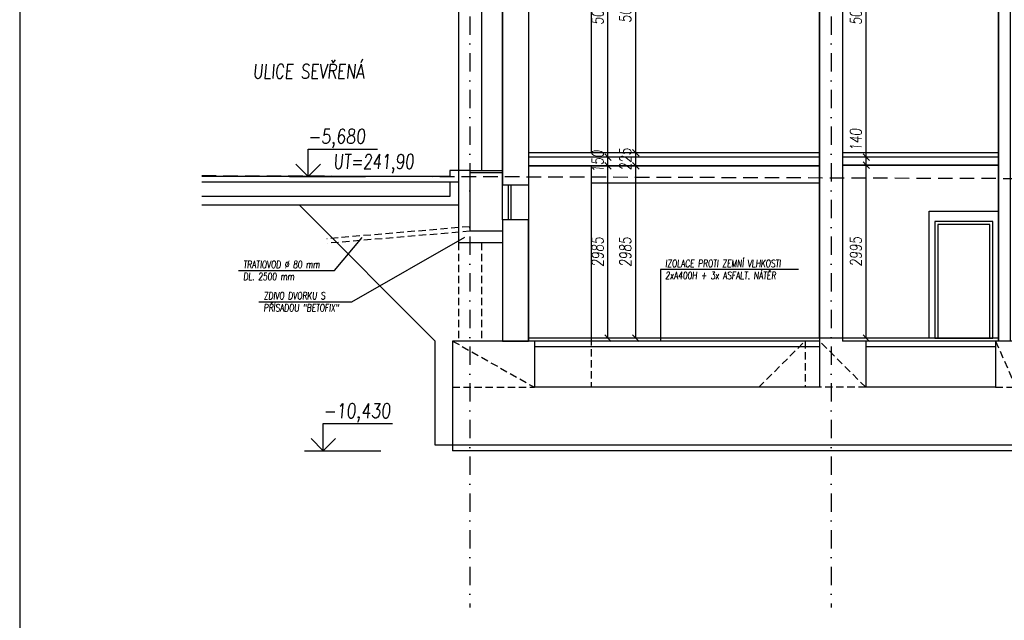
# Model space of a CAD drawing. Header units: millimetres. Extents: x -24606338 to 439687, y 151354 to 480404.
# Tile 17 of 93: x 244667 to 261712, y 174467 to 184866. Entities that reach past the tile are written whole.
import ezdxf

# ---------------------------------------------------------------- set-up
doc = ezdxf.new("R2010")
doc.units = ezdxf.units.MM
for name, pattern in [('DASHED', [0.75, 0.5, -0.25]), ('ČERCHOVANÁ', [25.4, 12.7, -6.35, 0, -6.35]), ('ČÁRKOVANÁ', [19.05, 12.7, -6.35])]:
    doc.linetypes.add(name, pattern=pattern)
for name, color, linetype in [('DVERE', 4, 'Continuous'), ('KOTY', 7, 'Continuous'), ('KOTY-DVERE', 8, 'Continuous'), ('LEGENDA', 7, 'Continuous'), ('OSY', 7, 'Continuous'), ('TENKA', 4, 'Continuous'), ('TLUSTA', 2, 'Continuous'), ('ŽB', 3, 'Continuous')]:
    doc.layers.add(name, color=color, linetype=linetype)
doc.styles.add('CS-ROMANS', font='romans.shx', dxfattribs={"width": 0.75, "oblique": 5})
doc.styles.add('CS-ROMANS_100', font='romans.shx', dxfattribs={"width": 0.75, "oblique": 5, "height": 200})
doc.styles.add('ROMANS', font='romans.shx', dxfattribs={"width": 0.75, "oblique": 5, "height": 200})
doc.dimstyles.new('A_KÓTA_100', dxfattribs={"dimtxt": 200, "dimasz": 4, "dimexe": 100, "dimexo": 1500, "dimgap": 80, "dimtad": 1, "dimdec": 0, "dimdsep": 46, "dimtxsty": 'CS-ROMANS_100', "dimblk": 'KOT_CARA20', "dimcen": 90, "dimse1": 1, "dimse2": 1, "dimclrd": 256, "dimclre": 256, "dimclrt": 256, "dimadec": 0, "dimazin": 0, "dimtfac": 1, "dimtdec": 0, "dimtix": 1, "dimtmove": 2, "dimatfit": 3, "dimldrblk": 'OBLIQUE', "dimfxl": 1, "dimfxlon": 1, "dimtolj": 1, "dimarcsym": 0})

# ---------------------------------------------------------------- blocks, each defined once
blk = doc.blocks.new('VÝŠKOVÁ KÓTA 1')
at = {"ltscale": 0.25}
for p, q in [((0, 3.76), (9.59, 3.76)), ((0, 0), (0, 3.76)), ((0, 0), (-1.7, 1.7)), ((0, 0), (1.7, 1.7))]:
    blk.add_line(p, q, dxfattribs=at)
at = {"style": 'ROMANS', "oblique": 5, "width": 0.8}
blk.add_attdef('VÝŠKA', (0, 4.54), '', height=2, dxfattribs=at)
blk = doc.blocks.new('KOT_CARA20')
for p, q in [((0, 0), (-14.1, -14.1)), ((0, 20), (0, -20)), ((0, 0), (14.1, 14.1))]:
    blk.add_line(p, q)
blk = doc.blocks.new('*D2723')
at = {"layer": 'Defpoints', "color": 0, "transparency": 16777216}
for p in [(255333, 182337), (255915, 182337), (255915, 179352)]:
    blk.add_point(p, dxfattribs=at)
at = {"layer": 'KOTY', "lineweight": -2, "transparency": 16777216}
blk.add_line((255333, 179356), (255333, 182333), dxfattribs=at)
at = {"layer": 'KOTY', "lineweight": -2, "transparency": 16777216, "xscale": 4, "yscale": 4, "zscale": 4}
for p, rotation in [((255333, 182337), 90), ((255333, 179352), 270)]:
    blk.add_blockref('KOT_CARA20', p, dxfattribs=dict(at, rotation=rotation))
at = {"layer": 'KOTY', "transparency": 16777216, "insert": (255153, 180845), "char_height": 200, "attachment_point": 5, "rotation": 90, "style": 'CS-ROMANS_100'}
blk.add_mtext('\\A1;2985', dxfattribs=at)
blk = doc.blocks.new('_OBLIQUE')
at = {"color": 0, "linetype": 'ByBlock', "ltscale": 15}
blk.add_line((-0.5, -0.5), (0.5, 0.5), dxfattribs=at)
blk = doc.blocks.new('*D2724')
at = {"layer": 'Defpoints', "color": 0, "transparency": 16777216}
for p in [(255333, 182562), (255915, 182562), (255915, 182337)]:
    blk.add_point(p, dxfattribs=at)
at = {"layer": 'KOTY', "lineweight": -2, "transparency": 16777216}
for p, q in [((255333, 182566), (255333, 182570)), ((255333, 182337), (255333, 182562)), ((255333, 182333), (255333, 182329))]:
    blk.add_line(p, q, dxfattribs=at)
at = {"layer": 'KOTY', "lineweight": -2, "transparency": 16777216, "xscale": 4, "yscale": 4, "zscale": 4}
for p, rotation in [((255333, 182562), 270), ((255333, 182337), 90)]:
    blk.add_blockref('KOT_CARA20', p, dxfattribs=dict(at, rotation=rotation))
at = {"layer": 'KOTY', "transparency": 16777216, "insert": (255153, 182450), "char_height": 200, "attachment_point": 5, "rotation": 90, "style": 'CS-ROMANS_100'}
blk.add_mtext('\\A1;225', dxfattribs=at)
blk = doc.blocks.new('*D2725')
at = {"layer": 'Defpoints', "color": 0, "transparency": 16777216}
for p in [(255333, 187582), (255915, 187582), (255915, 182562)]:
    blk.add_point(p, dxfattribs=at)
at = {"layer": 'KOTY', "lineweight": -2, "transparency": 16777216}
blk.add_line((255333, 182566), (255333, 187578), dxfattribs=at)
at = {"layer": 'KOTY', "lineweight": -2, "transparency": 16777216, "xscale": 4, "yscale": 4, "zscale": 4}
for p, rotation in [((255333, 187582), 90), ((255333, 182562), 270)]:
    blk.add_blockref('KOT_CARA20', p, dxfattribs=dict(at, rotation=rotation))
at = {"layer": 'KOTY', "transparency": 16777216, "insert": (255153, 185072), "char_height": 200, "attachment_point": 5, "rotation": 90, "style": 'CS-ROMANS_100'}
blk.add_mtext('\\A1;5020', dxfattribs=at)
blk = doc.blocks.new('*D3057')
at = {"layer": 'Defpoints', "color": 0, "transparency": 16777216}
for p in [(259322, 182347), (259485, 182347), (259485, 179352)]:
    blk.add_point(p, dxfattribs=at)
at = {"layer": 'KOTY', "lineweight": -2, "transparency": 16777216}
blk.add_line((259322, 179356), (259322, 182343), dxfattribs=at)
at = {"layer": 'KOTY', "lineweight": -2, "transparency": 16777216, "xscale": 4, "yscale": 4, "zscale": 4}
for p, rotation in [((259322, 182347), 90), ((259322, 179352), 270)]:
    blk.add_blockref('KOT_CARA20', p, dxfattribs=dict(at, rotation=rotation))
at = {"layer": 'KOTY', "transparency": 16777216, "insert": (259142, 180850), "char_height": 200, "attachment_point": 5, "rotation": 90, "style": 'CS-ROMANS_100'}
blk.add_mtext('\\A1;2995', dxfattribs=at)
blk = doc.blocks.new('*D3058')
at = {"layer": 'Defpoints', "color": 0, "transparency": 16777216}
for p in [(259322, 182487), (259809, 182487), (259485, 182347)]:
    blk.add_point(p, dxfattribs=at)
at = {"layer": 'KOTY', "lineweight": -2, "transparency": 16777216}
for p, q in [((259322, 182491), (259322, 182495)), ((259322, 182347), (259322, 182487)), ((259322, 182343), (259322, 182339))]:
    blk.add_line(p, q, dxfattribs=at)
at = {"layer": 'KOTY', "lineweight": -2, "transparency": 16777216, "xscale": 4, "yscale": 4, "zscale": 4}
for p, rotation in [((259322, 182487), 270), ((259322, 182347), 90)]:
    blk.add_blockref('KOT_CARA20', p, dxfattribs=dict(at, rotation=rotation))
at = {"layer": 'KOTY', "transparency": 16777216, "insert": (259142, 182787), "char_height": 200, "attachment_point": 5, "rotation": 90, "style": 'CS-ROMANS_100'}
blk.add_mtext('\\A1;140', dxfattribs=at)
blk = doc.blocks.new('*D3059')
at = {"layer": 'Defpoints', "color": 0, "transparency": 16777216}
for p in [(259322, 187582), (259623, 187582), (259809, 182487)]:
    blk.add_point(p, dxfattribs=at)
at = {"layer": 'KOTY', "lineweight": -2, "transparency": 16777216}
blk.add_line((259322, 182491), (259322, 187578), dxfattribs=at)
at = {"layer": 'KOTY', "lineweight": -2, "transparency": 16777216, "xscale": 4, "yscale": 4, "zscale": 4}
for p, rotation in [((259322, 187582), 90), ((259322, 182487), 270)]:
    blk.add_blockref('KOT_CARA20', p, dxfattribs=dict(at, rotation=rotation))
at = {"layer": 'KOTY', "transparency": 16777216, "insert": (259142, 185035), "char_height": 200, "attachment_point": 5, "rotation": 90, "style": 'CS-ROMANS_100'}
blk.add_mtext('\\A1;5095', dxfattribs=at)
blk = doc.blocks.new('*D3510')
at = {"layer": 'Defpoints', "color": 0, "transparency": 16777216}
for p in [(254851, 182337), (254920, 182337), (254920, 179352)]:
    blk.add_point(p, dxfattribs=at)
at = {"layer": 'KOTY', "lineweight": -2, "transparency": 16777216}
blk.add_line((254851, 179356), (254851, 182333), dxfattribs=at)
at = {"layer": 'KOTY', "lineweight": -2, "transparency": 16777216, "xscale": 4, "yscale": 4, "zscale": 4}
for p, rotation in [((254851, 182337), 90), ((254851, 179352), 270)]:
    blk.add_blockref('KOT_CARA20', p, dxfattribs=dict(at, rotation=rotation))
at = {"layer": 'KOTY', "transparency": 16777216, "insert": (254671, 180845), "char_height": 200, "attachment_point": 5, "rotation": 90, "style": 'CS-ROMANS_100'}
blk.add_mtext('\\A1;2985', dxfattribs=at)
blk = doc.blocks.new('*D3511')
at = {"layer": 'Defpoints', "color": 0, "transparency": 16777216}
for p in [(254851, 182487), (254988, 182487), (254920, 182337)]:
    blk.add_point(p, dxfattribs=at)
at = {"layer": 'KOTY', "lineweight": -2, "transparency": 16777216}
for p, q in [((254851, 182491), (254851, 182495)), ((254851, 182337), (254851, 182487)), ((254851, 182333), (254851, 182329))]:
    blk.add_line(p, q, dxfattribs=at)
at = {"layer": 'KOTY', "lineweight": -2, "transparency": 16777216, "xscale": 4, "yscale": 4, "zscale": 4}
for p, rotation in [((254851, 182487), 270), ((254851, 182337), 90)]:
    blk.add_blockref('KOT_CARA20', p, dxfattribs=dict(at, rotation=rotation))
at = {"layer": 'KOTY', "transparency": 16777216, "insert": (254671, 182412), "char_height": 200, "attachment_point": 5, "rotation": 90, "style": 'CS-ROMANS_100'}
blk.add_mtext('\\A1;150', dxfattribs=at)
blk = doc.blocks.new('*D3512')
at = {"layer": 'Defpoints', "color": 0, "transparency": 16777216}
for p in [(254851, 187582), (254927, 187582), (254988, 182487)]:
    blk.add_point(p, dxfattribs=at)
at = {"layer": 'KOTY', "lineweight": -2, "transparency": 16777216}
blk.add_line((254851, 182491), (254851, 187578), dxfattribs=at)
at = {"layer": 'KOTY', "lineweight": -2, "transparency": 16777216, "xscale": 4, "yscale": 4, "zscale": 4}
for p, rotation in [((254851, 187582), 90), ((254851, 182487), 270)]:
    blk.add_blockref('KOT_CARA20', p, dxfattribs=dict(at, rotation=rotation))
at = {"layer": 'KOTY', "transparency": 16777216, "insert": (254671, 185035), "char_height": 200, "attachment_point": 5, "rotation": 90, "style": 'CS-ROMANS_100'}
blk.add_mtext('\\A1;5095', dxfattribs=at)

msp = doc.modelspace()

# ---------------------------------------------------------------- linework, layer by layer
at = {"layer": 'DVERE'}
for points in [[(260411.809, 181552.158), (261611.809, 181552.158), (261611.809, 179352.158), (260411.809, 179352.158)], [(260511.809, 179352.158), (261511.809, 179352.158), (261511.809, 181372.158), (260511.809, 181372.158)], [(260561.809, 179352.158), (261461.809, 179352.158), (261461.809, 181322.158), (260561.809, 181322.158)]]:
    msp.add_lwpolyline(points, close=True, dxfattribs=at)
at = {"layer": 'KOTY', "linetype": 'ByBlock'}
for p, q in [((249336.715, 182152.158), (250653.81, 182152.158)), ((249599.718, 177402.158), (250916.812, 177402.158))]:
    msp.add_line(p, q, dxfattribs=at)
at = {"layer": 'KOTY-DVERE'}
for points in [[(248451.775, 180524.579), (250116.409, 180524.579), (250592.633, 181096.321)], [(248804.028, 179982.675), (250416.184, 179982.675), (252370.667, 181098.461)], [(258146.811, 180541.632), (255757.188, 180541.632), (255757.188, 179302.158)]]:
    msp.add_lwpolyline(points, dxfattribs=at)
at = {"layer": 'LEGENDA'}
msp.add_lwpolyline([(244666.663, 172732.158), (296666.663, 172732.158), (296666.663, 261832.158), (244666.663, 261832.158)], close=True, dxfattribs=at)
at = {"layer": 'OSY', "linetype": 'ČERCHOVANÁ', "ltscale": 25}
for p, q in [((252461.809, 251607.158), (252461.809, 174688.935)), ((258711.809, 251607.158), (258711.809, 174688.935))]:
    msp.add_line(p, q, dxfattribs=at)
at = {"layer": 'OSY', "linetype": 'DASHED', "ltscale": 500}
msp.add_lwpolyline([(247817.174, 182167.662), (284285.438, 182040.447)], dxfattribs=at)
at = {"layer": 'TENKA'}
for p, q in [((252161.809, 179302.158), (252161.809, 177402.158)), ((253576.809, 179302.158), (253576.809, 178502.158))]:
    msp.add_line(p, q, dxfattribs=at)
for points in [[(252661.809, 191457.158), (252661.809, 182252.158)], [(252261.809, 191157.158), (252261.809, 182252.158)], [(254561.809, 186082.158), (254561.809, 182562.158)], [(258511.809, 182487.158), (253476.809, 182487.158)], [(261611.809, 182487.158), (258911.809, 182487.158)], [(252261.809, 182252.158), (252261.809, 181002.158)], [(252461.809, 182252.158), (253026.809, 182252.158)], [(252461.809, 182222.158), (253026.809, 182222.158)], [(254561.809, 182337.158), (254561.809, 179352.158)], [(252261.809, 182052.158), (247817.174, 182052.158)], [(252111.809, 182052.158), (252111.809, 181802.158)], [(253026.809, 181402.158), (253026.809, 182002.158)], [(253126.809, 181402.158), (253126.809, 182002.158)], [(253176.809, 181402.158), (253176.809, 182002.158)], [(253476.809, 182002.158), (253476.809, 181402.158)], [(258511.809, 182037.158), (254561.809, 182037.158)], [(252111.809, 181802.158), (247817.174, 181802.158)], [(252261.809, 181652.158), (247817.174, 181652.158)], [(252161.809, 177502.158), (251861.809, 177502.158), (251861.809, 179302.158), (249511.809, 181652.158)], [(253026.809, 181002.158), (252261.809, 181002.158)], [(253026.809, 181002.158), (253026.809, 179302.158)], [(258511.809, 179352.158), (258511.809, 178502.158)], [(258511.809, 179302.158), (252161.809, 179302.158)], [(258511.809, 179202.158), (253576.809, 179202.158)], [(277561.809, 179302.158), (258911.809, 179302.158)], [(259311.809, 179302.158), (259311.809, 178502.158)], [(261561.809, 179202.158), (259311.809, 179202.158)], [(261561.809, 179302.158), (261561.809, 178502.158)], [(258511.809, 178502.158), (253576.809, 178502.158)], [(261561.809, 178502.158), (259311.809, 178502.158)], [(277886.809, 177502.158), (252161.809, 177502.158)], [(277886.809, 177402.158), (252161.809, 177402.158)]]:
    msp.add_lwpolyline(points, dxfattribs=at)
at = {"layer": 'TENKA', "linetype": 'ČÁRKOVANÁ', "ltscale": 10}
for points in [[(252455.1, 181281.876), (249986.248, 181074.097)], [(252461.809, 181202.158), (249992.957, 180994.379)], [(252261.809, 181002.158), (252261.809, 179302.158)], [(252661.809, 181002.158), (252661.809, 179302.158)], [(254561.809, 179352.158), (254561.809, 178502.158)], [(252161.809, 179302.158), (253576.809, 178502.158)], [(257461.809, 178502.158), (258261.809, 179302.158)], [(258261.809, 179302.158), (258261.809, 178502.158)], [(259311.809, 178502.158), (258511.809, 179302.158)], [(261561.809, 179302.158), (261911.809, 178502.158)], [(252161.809, 178502.158), (253576.809, 178502.158)], [(259311.809, 178502.158), (258511.809, 178502.158)], [(261561.809, 178502.158), (261911.809, 178502.158)]]:
    msp.add_lwpolyline(points, dxfattribs=at)
at = {"layer": 'TLUSTA'}
for points in [[(258911.809, 245237.158), (258911.809, 179302.158)], [(261611.809, 245237.158), (261611.809, 179302.158)], [(258511.809, 191157.158), (258511.809, 179352.158)], [(253026.809, 185132.158), (253026.809, 182002.158)], [(253476.809, 185132.158), (253476.809, 182002.158)], [(258511.809, 182562.158), (253476.809, 182562.158)], [(261611.809, 182562.158), (258911.809, 182562.158)], [(252461.809, 182252.158), (252111.809, 182252.158)], [(252111.809, 182252.158), (252111.809, 182152.158)], [(252461.809, 182252.158), (252461.809, 181202.158)], [(258511.809, 182337.158), (253476.809, 182337.158)], [(261611.809, 182347.158), (258911.809, 182347.158)], [(252111.809, 182152.158), (247817.174, 182152.158)], [(253476.809, 182002.158), (253026.809, 182002.158)], [(253476.809, 181402.158), (253026.809, 181402.158)], [(253026.809, 181402.158), (253026.809, 181202.158)], [(253476.809, 181402.158), (253476.809, 179302.158)], [(253026.809, 181202.158), (252461.809, 181202.158)], [(261611.809, 179352.158), (253476.809, 179352.158)]]:
    msp.add_lwpolyline(points, dxfattribs=at)
at = {"layer": 'ŽB'}
for points in [[(261611.809, 245237.158), (261811.809, 245237.158), (261811.809, 179302.158), (261611.809, 179302.158)], [(258511.809, 191157.158), (258911.809, 191157.158), (258911.809, 179352.158), (258511.809, 179352.158)], [(253026.809, 185132.158), (253476.809, 185132.158), (253476.809, 182002.158), (253026.809, 182002.158)], [(253476.809, 182337.158), (258511.809, 182337.158), (258511.809, 182487.158), (253476.809, 182487.158)], [(258911.809, 182347.158), (261611.809, 182347.158), (261611.809, 182487.158), (258911.809, 182487.158)]]:
    msp.add_lwpolyline(points, close=True, dxfattribs=at)
msp.add_lwpolyline([(253026.809, 181002.158), (253026.809, 179302.158), (253476.809, 179302.158), (253476.809, 181402.158), (253026.809, 181402.158), (253026.809, 181002.158)], dxfattribs=at)

# ---------------------------------------------------------------- block references
at = {"layer": 'KOTY', "xscale": 125, "yscale": 125, "zscale": 125}
for p, values in [((249659.689, 182152.158), {'VÝŠKA': '-5,680'}), ((249922.692, 177402.158), {'VÝŠKA': '-10,430'})]:
    msp.add_blockref('VÝŠKOVÁ KÓTA 1', p, dxfattribs=at).add_auto_attribs(values)

# ---------------------------------------------------------------- texts
at = {"layer": 'KOTY', "insert": (248700.957, 183972.208), "char_height": 250, "width": 2460.60112, "attachment_point": 4, "style": 'CS-ROMANS'}
msp.add_mtext('\\A1;ULICE SEVŘENÁ', dxfattribs=at)
at = {"layer": 'KOTY', "ltscale": 0.25, "insert": (250792.672, 182372.43), "char_height": 250, "attachment_point": 5, "style": 'CS-ROMANS_100'}
msp.add_mtext('\\A1;UT=241,90', dxfattribs=at)
at = {"layer": 'KOTY-DVERE', "char_height": 125, "attachment_point": 4, "style": 'CS-ROMANS'}
for s, insert, width in [('\\A1;IZOLACE PROTI ZEMNÍ VLHKOSTI\\P2xA400H + 3x ASFALT. NÁTĚR', (255842.996, 180541.632), 2363.05905), ('\\A1;TRATIOVOD %%C 80 mm\\PDL. 2500 mm', (248537.583, 180524.579), 1747.70784), ('\\A1;ZDIVO DVORKU S PŘÍSADOU "BETOFIX"', (248889.836, 179982.675), 1747.70784)]:
    msp.add_mtext(s, dxfattribs=dict(at, insert=insert, width=width))

# ---------------------------------------------------------------- dimensions: what is measured, and where the dimension line sits
at = {"layer": 'KOTY'}
for base, p1, p2, picture, middle in [((254850.898, 187582.158), (254988.08, 182487.158), (254926.776, 187582.158), '*D3512', (254670.898, 185034.658)), ((259321.847, 187582.158), (259809.066, 182487.158), (259623.032, 187582.158), '*D3059', (259141.847, 185034.658)), ((254850.898, 182487.158), (254920.463, 182337.158), (254988.08, 182487.158), '*D3511', (254670.898, 182412.158)), ((254850.898, 182337.158), (254920.463, 179352.158), (254920.463, 182337.158), '*D3510', (254670.898, 180844.658)), ((259321.847, 182347.158), (259484.546, 179352.158), (259484.546, 182347.158), '*D3057', (259141.847, 180849.658))]:
    dim = msp.add_linear_dim(base=base, p1=p1, p2=p2, angle=90, dimstyle='A_KÓTA_100', dxfattribs=at)
    dim.commit()
    dim.dimension.update_dxf_attribs({"geometry": picture, "text_midpoint": middle})
for base, p1, p2, picture, middle in [((255333.495, 187582.158), (255914.84, 182562.158), (255914.84, 187582.158), '*D2725', (255153.495, 185072.158)), ((255333.495, 182562.158), (255914.84, 182337.158), (255914.84, 182562.158), '*D2724', (255153.495, 182449.658)), ((255333.495, 182337.158), (255914.84, 179352.158), (255914.84, 182337.158), '*D2723', (255153.495, 180844.658))]:
    dim = msp.add_linear_dim(base=base, p1=p1, p2=p2, angle=90, dimstyle='A_KÓTA_100', override={"dimtxsty": 'CS-ROMANS_100'}, dxfattribs=at)
    dim.commit()
    dim.dimension.update_dxf_attribs({"geometry": picture, "text_midpoint": middle})
dim = msp.add_linear_dim(base=(259321.847, 182487.158), p1=(259484.546, 182347.158), p2=(259809.066, 182487.158), angle=90, dimstyle='A_KÓTA_100', dxfattribs=at)
dim.commit()
dim.dimension.update_dxf_attribs({"geometry": '*D3058', "text_midpoint": (259141.847, 182787.4), "dimtype": 160})

doc.saveas('drawing.dxf')
